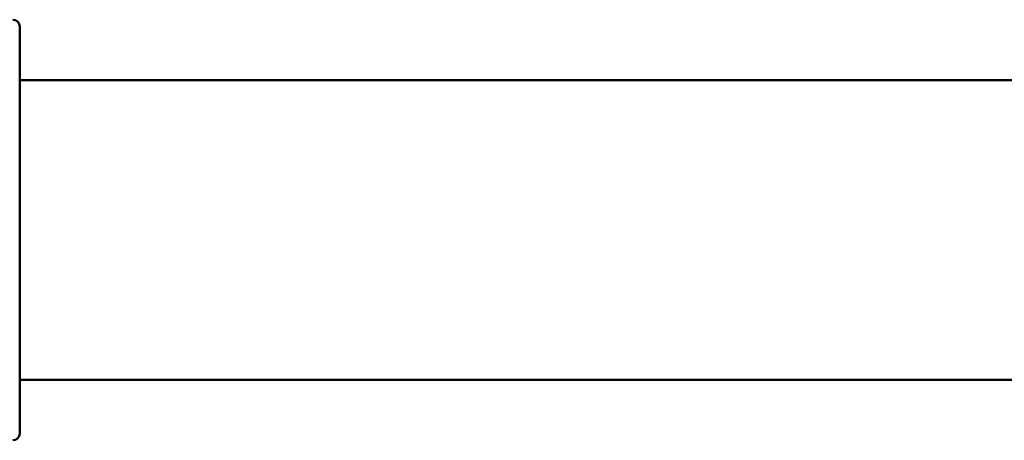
# Model space of a CAD drawing. Header units: inches. Extents: x 1 to 203, y 4 to 128.
# Tile 23 of 51: x 96.87 to 99.61, y 72 to 73.17. Entities that reach past the tile are written whole.
import ezdxf

# ---------------------------------------------------------------- set-up
doc = ezdxf.new("R2010")
doc.units = ezdxf.units.IN
doc.header["$LTSCALE"] = 6
doc.header["$MEASUREMENT"] = 0
doc.layers.add('Visible (ANSI)', color=7, linetype='Continuous', lineweight=50)

msp = doc.modelspace()

# ---------------------------------------------------------------- linework, layer by layer
at = {"layer": 'Visible (ANSI)'}
for p, q in [((96.8715, 73.1531), (96.8715, 72.0211)), ((100.8715, 73.0038), (96.8715, 73.0038)), ((100.8715, 72.1703), (96.8715, 72.1703))]:
    msp.add_line(p, q, dxfattribs=at)
for centre, start, end in [((96.8525, 73.1531), 0, 90), ((96.8525, 72.0211), 270, 0)]:
    msp.add_arc(centre, 0.019, start, end, dxfattribs=at)

doc.saveas('drawing.dxf')
